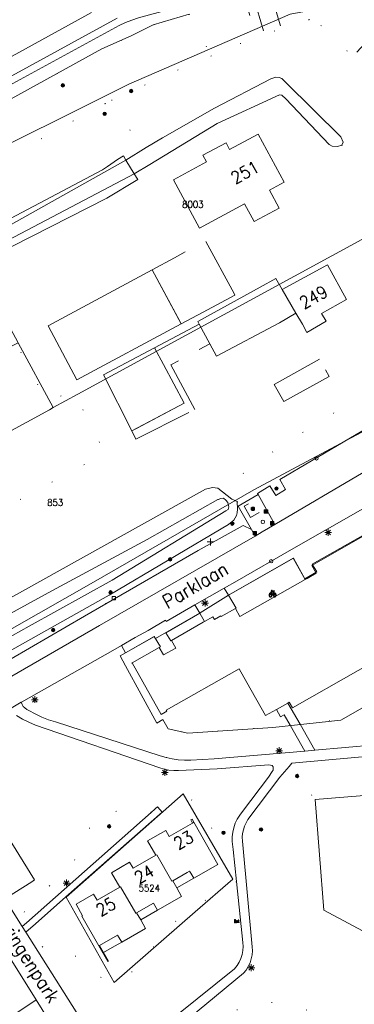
# Model space of a CAD drawing. Header units: metres. Extents: x 3 to 114181, y 112716 to 476231.
# Tile 85 of 90: x 112688 to 112737, y 475804 to 475948. Entities that reach past the tile are written whole.
import ezdxf
from ezdxf.enums import TextEntityAlignment as Align

# ---------------------------------------------------------------- set-up
doc = ezdxf.new("R2010")
doc.units = ezdxf.units.M
doc.header["$MEASUREMENT"] = 0
for name, pattern in [('DGN Style 1', [5.201608, 0.008655, -5.192953]), ('DGN Style 3', [12.11689, 8.654921, -3.461969]), ('DGN Style 5', [6.058445, 2.596476, -3.461969])]:
    doc.linetypes.add(name, pattern=pattern)
for name, color, linetype, lineweight in [('Cultuurscheiding BGT', 3, 'DGN Style 1', 0), ('Functie scheiding WGD BGT', 7, 'DGN Style 5', 0), ('Functie scheiding WTD BGT', 5, 'DGN Style 5', 0), ('Insteeksloot BGT', 4, 'Continuous', 0), ('Kadasterperceelnummers', 14, 'Continuous', 0), ('Kadasterpercelen', 14, 'Continuous', 13), ('Kant algemeen verharding BGT', 7, 'Continuous', 0), ('Kant water BGT', 4, 'Continuous', 0), ('Kruinlijn BGT', 3, 'Continuous', 0), ('Kruinlijn symbool BGT', 3, 'Continuous', 0), ('Kunstwerkdeel - Stuw H1 BGT', 6, 'Continuous', 13), ('Luifel H1 BGT', 1, 'DGN Style 3', 13), ('Muur BGT', 1, 'Continuous', 13), ('Pand BGT', 7, 'Continuous', 13), ('Symbool Afval Apart Plaats BGT', 5, 'Continuous', 0), ('Symbool Bank BGT', 2, 'Continuous', 0), ('Symbool Boom BGT', 3, 'Continuous', 0), ('Symbool Fietsenrek BGT', 6, 'Continuous', 0), ('Symbool Inspectieput BGT', 5, 'Continuous', 0), ('Symbool Kolk BGT', 5, 'Continuous', 0), ('Symbool Lichtmast BGT', 7, 'Continuous', 0), ('Symbool Paal - Steen BGT', 7, 'Continuous', 0), ('Symbool Verkeersbordpaal BGT', 7, 'Continuous', 0), ('Symbool Waterleidingput BGT', 5, 'Continuous', 0), ('Tekst Nummeraanduidingsreeks BGT', 7, 'Continuous', 0), ('Tekst ORL Straatnaam BGT', 3, 'Continuous', 0), ('Tussenmuur BGT', 7, 'Continuous', 13), ('Walbescherming BGT', 5, 'Continuous', 13)]:
    doc.layers.add(name, color=color, linetype=linetype, lineweight=lineweight)
doc.styles.add('Style-STANDARD', font='STANDARD.shx')

# ---------------------------------------------------------------- blocks, each defined once
blk = doc.blocks.new('CELS04')
at = {"layer": 'Kruinlijn symbool BGT'}
for p, q in [((-0.176, 0.516), (-0.13, -0.011)), ((0.084, 0.538), (0.13, 0.011)), ((-0.283, 0.241), (-0.26, -0.023)), ((-0.023, 0.264), (0, 0)), ((0.237, 0.286), (0.26, 0.023))]:
    blk.add_line(p, q, dxfattribs=at)
blk = doc.blocks.new('CELS04_34')
at = {"layer": 'Kruinlijn symbool BGT'}
for p, q in [((-0.368, 0.067), (-0.139, 0.215)), ((-0.527, -0.189), (-0.07, 0.107)), ((-0.229, -0.148), (0, 0)), ((-0.388, -0.404), (0.07, -0.107)), ((-0.089, -0.363), (0.139, -0.215))]:
    blk.add_line(p, q, dxfattribs=at)
blk = doc.blocks.new('CELS04_47')
at = {"layer": 'Kruinlijn symbool BGT'}
for p, q in [((-0.421, -0.113), (-0.249, 0.158)), ((-0.468, -0.462), (-0.125, 0.079)), ((-0.219, -0.62), (0.125, -0.079)), ((-0.172, -0.271), (0, 0)), ((0.077, -0.429), (0.249, -0.158))]:
    blk.add_line(p, q, dxfattribs=at)
blk = doc.blocks.new('CELQ75')
at = {"layer": 'Symbool Afval Apart Plaats BGT'}
for p, q in [((-0.01, 0.003), (-0.02, 0.001)), ((-0.02, 0.001), (-0.017, -0.001)), ((-0.012, 0.007), (-0.007, 0.016)), ((-0.012, 0.007), (-0.005, 0.003)), ((-0.006, -0.006), (-0.01, 0.003)), ((-0.007, 0.016), (0.007, 0.016)), ((0, 0.012), (-0.005, 0.003)), ((0.002, 0.008), (0, 0.012)), ((0.002, 0.008), (0, 0.006)), ((0, 0.006), (0.009, 0.006)), ((0.007, 0.016), (0.009, 0.013)), ((0.014, 0.006), (0.007, 0.001)), ((0.012, -0.008), (0.007, 0.001)), ((0.009, 0.006), (0.013, 0.015)), ((0.013, 0.015), (0.009, 0.013)), ((0.014, 0.006), (0.019, -0.003)), ((-0.019, -0.005), (-0.017, -0.001)), ((-0.01, -0.016), (-0.019, -0.005)), ((-0.009, -0.004), (-0.011, -0.008)), ((-0.011, -0.008), (-0.001, -0.008)), ((-0.001, -0.016), (-0.01, -0.016)), ((-0.009, -0.004), (-0.006, -0.006)), ((-0.001, -0.008), (-0.001, -0.016)), ((0.002, -0.012), (0.007, -0.004)), ((0.007, -0.02), (0.002, -0.012)), ((0.007, -0.004), (0.007, -0.008)), ((0.007, -0.008), (0.012, -0.008)), ((0.012, -0.016), (0.007, -0.016)), ((0.007, -0.016), (0.007, -0.02)), ((0.019, -0.003), (0.012, -0.016))]:
    blk.add_line(p, q, dxfattribs=at)
at = {"layer": 'Symbool Afval Apart Plaats BGT', "flags": 128}
blk.add_lwpolyline([(-0.013, 0.025), (0.012, 0.025), (0.025, 0.012), (0.025, -0.013), (0.012, -0.025), (-0.013, -0.025), (-0.025, -0.013), (-0.025, 0.012)], close=True, dxfattribs=at)
blk = doc.blocks.new('CELQ21')
at = {"layer": 'Symbool Lichtmast BGT'}
for p, q in [((-0.05, 0), (0.05, 0)), ((0.035, -0.034), (-0.035, 0.034)), ((0.035, 0.034), (-0.035, -0.034)), ((0, 0.053), (0, -0.047))]:
    blk.add_line(p, q, dxfattribs=at)
blk = doc.blocks.new('CELQ30')
at = {"layer": 'Symbool Verkeersbordpaal BGT'}
for p, q in [((-0.05, 0), (0.05, 0)), ((0, 0.05), (0, -0.05))]:
    blk.add_line(p, q, dxfattribs=at)
blk = doc.blocks.new('CELQ20')
at = {"layer": 'Symbool Paal - Steen BGT', "flags": 128}
for points in [[(-0.025, -0.025), (-0.025, 0.025), (0.025, 0.025), (0.025, -0.025)], [(-0.018, -0.018), (-0.018, 0.018), (0.018, 0.018), (0.018, -0.018)], [(-0.011, -0.011), (-0.011, 0.011), (0.011, 0.011), (0.011, -0.011)], [(-0.004, -0.004), (-0.004, 0.004), (0.004, 0.004), (0.004, -0.004)]]:
    blk.add_lwpolyline(points, close=True, dxfattribs=at)
blk = doc.blocks.new('CELQ72')
at = {"layer": 'Symbool Inspectieput BGT', "flags": 128}
blk.add_lwpolyline([(0.025, 0.025), (-0.025, 0.025), (-0.025, -0.025), (0.025, -0.025)], close=True, dxfattribs=at)
blk = doc.blocks.new('CELQ24_1')
at = {"layer": 'Symbool Kolk BGT'}
blk.add_circle((0, 0), 0.025, dxfattribs=at)
blk = doc.blocks.new('CELQ24_2')
at = {"layer": 'Symbool Waterleidingput BGT'}
blk.add_circle((0, 0), 0.025, dxfattribs=at)
blk = doc.blocks.new('BGT_BK')
at = {"layer": 'Symbool Bank BGT', "style": 'Style-STANDARD', "width": 0.399371}
blk.add_text('Bank', height=0.05, dxfattribs=at).set_placement((0.011, 0), align=Align.MIDDLE_CENTER)
blk = doc.blocks.new('CELA07')
at = {"layer": 'Symbool Boom BGT'}
for radius in [0.025, 0.018, 0.011, 0.00407]:
    blk.add_circle((0, 0), radius, dxfattribs=at)
blk = doc.blocks.new('CELQ51')
at = {"layer": 'Symbool Fietsenrek BGT', "flags": 128}
for points in [[(0.007, 0.056), (0.007, 0.056), (0.007, 0.055), (0.007, 0.054), (0.007, 0.054), (0.007, 0.053), (0.008, 0.053), (0.008, 0.052), (0.008, 0.052), (0.009, 0.051), (0.009, 0.051), (0.009, 0.051), (0.015, 0.051), (0.013, 0.045), (-0.02, 0.045), (-0.018, 0.053), (-0.018, 0.054), (-0.018, 0.055), (-0.018, 0.055), (-0.017, 0.056), (-0.017, 0.056), (-0.017, 0.057), (-0.016, 0.057), (-0.016, 0.057), (-0.016, 0.058), (-0.015, 0.058), (-0.015, 0.058), (-0.015, 0.058), (-0.009, 0.058), (-0.009, 0.064), (-0.015, 0.064), (-0.015, 0.064), (-0.016, 0.064), (-0.017, 0.064), (-0.017, 0.064), (-0.018, 0.064), (-0.018, 0.063), (-0.019, 0.063), (-0.019, 0.063), (-0.019, 0.062), (-0.02, 0.062), (-0.02, 0.062), (-0.02, 0.061), (-0.021, 0.061), (-0.021, 0.06), (-0.021, 0.06), (-0.021, 0.059), (-0.021, 0.059), (-0.021, 0.058), (-0.022, 0.058), (-0.022, 0.057), (-0.022, 0.056), (-0.022, 0.056), (-0.029, 0.025), (-0.029, 0.025), (-0.03, 0.025), (-0.03, 0.025), (-0.031, 0.025), (-0.031, 0.026), (-0.032, 0.026), (-0.032, 0.026), (-0.033, 0.026), (-0.033, 0.026), (-0.033, 0.026), (-0.033, 0.026), (-0.034, 0.026), (-0.035, 0.026), (-0.036, 0.025), (-0.037, 0.025), (-0.038, 0.025), (-0.039, 0.024), (-0.04, 0.024), (-0.041, 0.023), (-0.042, 0.023), (-0.043, 0.022), (-0.043, 0.021), (-0.044, 0.02), (-0.045, 0.02), (-0.046, 0.019), (-0.046, 0.018), (-0.047, 0.017), (-0.048, 0.016), (-0.048, 0.015), (-0.049, 0.013), (-0.049, 0.012), (-0.05, 0.011), (-0.05, 0.01), (-0.051, 0.008), (-0.051, 0.007), (-0.052, 0.006), (-0.052, 0.004), (-0.052, 0.003), (-0.052, 0.001), (-0.052, 0), (-0.052, -0.002), (-0.053, -0.003), (-0.053, -0.005), (-0.053, -0.005)], [(-0.037, 0.019), (-0.037, 0.018), (-0.038, 0.018), (-0.039, 0.018), (-0.039, 0.017), (-0.04, 0.017), (-0.041, 0.016), (-0.041, 0.016), (-0.042, 0.015), (-0.042, 0.014), (-0.043, 0.014), (-0.044, 0.013), (-0.044, 0.012), (-0.045, 0.011), (-0.045, 0.01), (-0.046, 0.01), (-0.046, 0.008), (-0.046, 0.008), (-0.047, 0.007), (-0.047, 0.005), (-0.047, 0.004), (-0.048, 0.003), (-0.048, 0.002), (-0.048, 0.001), (-0.048, 0), (-0.048, -0.001), (-0.049, -0.002), (-0.049, -0.004), (-0.049, -0.005), (-0.049, -0.005), (-0.049, -0.006), (-0.049, -0.007), (-0.048, -0.009), (-0.048, -0.01), (-0.048, -0.011), (-0.048, -0.012), (-0.048, -0.013), (-0.047, -0.014), (-0.047, -0.016), (-0.047, -0.017), (-0.046, -0.018), (-0.046, -0.018), (-0.046, -0.02), (-0.045, -0.02), (-0.045, -0.021), (-0.044, -0.022), (-0.044, -0.023), (-0.043, -0.024), (-0.042, -0.024), (-0.042, -0.025), (-0.041, -0.026), (-0.041, -0.026), (-0.04, -0.027), (-0.039, -0.027), (-0.039, -0.028), (-0.038, -0.028), (-0.037, -0.029), (-0.037, -0.029), (-0.036, -0.029), (-0.035, -0.029), (-0.034, -0.029), (-0.033, -0.029), (-0.033, -0.029)], [(-0.033, -0.029), (-0.033, -0.029), (-0.032, -0.029), (-0.031, -0.029), (-0.03, -0.029), (-0.03, -0.028), (-0.029, -0.028), (-0.028, -0.028), (-0.028, -0.027), (-0.027, -0.027), (-0.026, -0.026), (-0.026, -0.026), (-0.025, -0.025), (-0.024, -0.024), (-0.024, -0.024), (-0.023, -0.023), (-0.023, -0.022), (-0.022, -0.021), (-0.022, -0.02), (-0.021, -0.02), (-0.021, -0.018), (-0.02, -0.018), (-0.02, -0.017), (-0.02, -0.015), (-0.019, -0.014), (-0.019, -0.013), (-0.019, -0.012), (-0.019, -0.011), (-0.019, -0.01), (-0.018, -0.009), (-0.018, -0.007), (-0.018, -0.006), (-0.018, -0.005), (-0.018, -0.005), (-0.018, -0.004), (-0.018, -0.003), (-0.018, -0.002), (-0.019, -0.001), (-0.019, -0.001), (-0.019, 0), (-0.019, 0.001), (-0.019, 0.002), (-0.019, 0.003), (-0.019, 0.004), (-0.019, 0.004), (-0.02, 0.005), (-0.02, 0.006), (-0.02, 0.007), (-0.02, 0.007), (-0.021, 0.008), (-0.021, 0.009), (-0.021, 0.01), (-0.022, 0.01), (-0.022, 0.011), (-0.022, 0.012), (-0.023, 0.012), (-0.023, 0.013), (-0.023, 0.013), (-0.024, 0.014), (-0.024, 0.014), (-0.024, 0.015), (-0.025, 0.015), (-0.025, 0.016), (-0.026, 0.016), (-0.026, 0.016), (-0.027, 0.017), (-0.027, 0.017), (-0.032, -0.007), (-0.032, -0.007), (-0.032, -0.008), (-0.033, -0.009), (-0.033, -0.009), (-0.033, -0.009), (-0.034, -0.009), (-0.034, -0.009), (-0.035, -0.009), (-0.035, -0.009), (-0.035, -0.008), (-0.035, -0.008), (-0.036, -0.007), (-0.036, -0.006), (-0.036, -0.006), (-0.036, -0.005), (-0.036, -0.004), (-0.036, -0.004), (-0.03, 0.019), (-0.031, 0.019), (-0.031, 0.019), (-0.032, 0.019), (-0.032, 0.019), (-0.032, 0.019), (-0.033, 0.019), (-0.033, 0.019), (-0.033, 0.019), (-0.034, 0.019), (-0.035, 0.019), (-0.036, 0.019), (-0.037, 0.019)], [(-0.033, -0.036), (-0.032, -0.036), (-0.031, -0.036), (-0.03, -0.035), (-0.03, -0.035), (-0.029, -0.035), (-0.028, -0.034), (-0.027, -0.034), (-0.026, -0.033), (-0.025, -0.033), (-0.024, -0.032), (-0.024, -0.031), (-0.023, -0.031), (-0.022, -0.03), (-0.021, -0.029), (-0.02, -0.028), (-0.02, -0.027), (-0.019, -0.026), (-0.019, -0.025), (-0.018, -0.023), (-0.018, -0.022), (-0.017, -0.021), (-0.017, -0.02), (-0.016, -0.018), (-0.016, -0.017), (-0.015, -0.016), (-0.015, -0.014), (-0.015, -0.013), (-0.015, -0.011), (-0.014, -0.01), (-0.014, -0.008), (-0.014, -0.007), (-0.014, -0.005), (-0.014, -0.005), (-0.014, -0.004), (-0.014, -0.003), (-0.014, -0.002), (-0.014, 0), (-0.014, 0.001), (-0.015, 0.002), (-0.015, 0.003), (-0.015, 0.004), (-0.015, 0.005), (-0.015, 0.006), (-0.016, 0.007), (-0.016, 0.008), (-0.016, 0.009), (-0.017, 0.01), (-0.017, 0.011), (-0.017, 0.012), (-0.018, 0.013), (-0.018, 0.014), (-0.018, 0.014), (-0.019, 0.015), (-0.019, 0.016), (-0.02, 0.017), (-0.02, 0.018), (-0.021, 0.018), (-0.021, 0.019), (-0.022, 0.019), (-0.022, 0.02), (-0.023, 0.021), (-0.024, 0.021), (-0.024, 0.022), (-0.025, 0.022), (-0.025, 0.023), (-0.025, 0.023), (-0.023, 0.032), (0, -0.008), (0.009, -0.008), (0.009, -0.01), (0.009, -0.011), (0.009, -0.013), (0.01, -0.014), (0.01, -0.015), (0.01, -0.017), (0.011, -0.018), (0.011, -0.019), (0.011, -0.02), (0.012, -0.022), (0.012, -0.023), (0.013, -0.024), (0.013, -0.025), (0.014, -0.026), (0.015, -0.027), (0.015, -0.028), (0.016, -0.029), (0.016, -0.03), (0.017, -0.03), (0.018, -0.031), (0.019, -0.032), (0.019, -0.032), (0.02, -0.033), (0.021, -0.034), (0.022, -0.034), (0.023, -0.035), (0.024, -0.035), (0.024, -0.035)], [(0, 0), (0.011, 0.039), (-0.021, 0.039), (0, 0)], [(0.004, -0.002), (0.014, 0.033), (0.018, 0.021), (0.017, 0.021), (0.017, 0.02), (0.016, 0.02), (0.016, 0.019), (0.016, 0.019), (0.015, 0.018), (0.015, 0.017), (0.014, 0.017), (0.014, 0.016), (0.014, 0.015), (0.013, 0.015), (0.013, 0.014), (0.013, 0.014), (0.012, 0.013), (0.012, 0.012), (0.012, 0.011), (0.012, 0.011), (0.011, 0.01), (0.011, 0.009), (0.011, 0.008), (0.011, 0.008), (0.01, 0.007), (0.01, 0.006), (0.01, 0.005), (0.01, 0.004), (0.01, 0.003), (0.009, 0.003), (0.009, 0.002), (0.009, 0.001), (0.009, 0), (0.009, -0.001), (0.009, -0.002), (0.009, -0.002), (0.004, -0.002)], [(0.024, -0.035), (0.025, -0.035), (0.026, -0.036), (0.027, -0.036), (0.028, -0.036), (0.028, -0.036), (0.029, -0.036), (0.03, -0.036), (0.031, -0.035), (0.032, -0.035), (0.033, -0.035), (0.034, -0.034), (0.035, -0.034), (0.036, -0.033), (0.037, -0.033), (0.037, -0.032), (0.038, -0.031), (0.039, -0.031), (0.039, -0.03), (0.04, -0.029), (0.041, -0.028), (0.042, -0.027), (0.042, -0.026), (0.043, -0.024), (0.043, -0.023), (0.044, -0.022), (0.045, -0.021), (0.045, -0.02), (0.045, -0.018), (0.046, -0.017), (0.046, -0.016), (0.046, -0.014), (0.047, -0.013), (0.047, -0.011), (0.047, -0.01), (0.047, -0.008), (0.047, -0.007), (0.047, -0.005), (0.047, -0.005), (0.047, -0.003), (0.047, -0.002), (0.047, 0), (0.047, 0.001), (0.047, 0.003), (0.046, 0.004), (0.046, 0.006), (0.046, 0.007), (0.045, 0.008), (0.045, 0.01), (0.044, 0.011), (0.044, 0.012), (0.043, 0.013), (0.043, 0.015), (0.042, 0.016), (0.042, 0.017), (0.041, 0.018), (0.04, 0.019), (0.039, 0.02), (0.039, 0.02), (0.038, 0.021), (0.037, 0.022), (0.036, 0.023), (0.036, 0.023), (0.035, 0.024), (0.034, 0.024), (0.033, 0.025), (0.032, 0.025), (0.031, 0.025), (0.03, 0.026), (0.029, 0.026), (0.028, 0.026), (0.028, 0.026), (0.028, 0.026), (0.027, 0.026), (0.027, 0.026), (0.026, 0.026), (0.026, 0.025), (0.025, 0.025), (0.025, 0.025), (0.024, 0.025), (0.024, 0.025), (0.024, 0.025), (0.023, 0.025), (0.023, 0.024), (0.022, 0.024), (0.022, 0.024), (0.021, 0.024), (0.021, 0.024), (0.016, 0.04), (0.019, 0.051), (0.024, 0.051), (0.024, 0.058), (0.009, 0.058), (0.009, 0.058), (0.008, 0.058), (0.008, 0.057), (0.008, 0.057), (0.007, 0.056)], [(0.028, -0.029), (0.027, -0.029), (0.027, -0.029), (0.026, -0.029), (0.025, -0.029), (0.025, -0.029), (0.024, -0.028), (0.023, -0.028), (0.023, -0.028), (0.022, -0.027), (0.021, -0.027), (0.021, -0.026), (0.02, -0.026), (0.02, -0.025), (0.019, -0.025), (0.018, -0.024), (0.018, -0.023), (0.017, -0.023), (0.017, -0.022), (0.017, -0.021), (0.016, -0.02), (0.016, -0.019), (0.015, -0.018), (0.015, -0.018), (0.015, -0.017), (0.014, -0.016), (0.014, -0.015), (0.014, -0.014), (0.014, -0.013), (0.013, -0.011), (0.013, -0.01), (0.013, -0.01), (0.013, -0.008), (0.013, -0.008), (0.026, -0.008), (0.026, -0.008), (0.027, -0.008), (0.028, -0.008), (0.028, -0.008), (0.029, -0.008), (0.029, -0.008), (0.029, -0.007), (0.03, -0.007), (0.03, -0.007), (0.03, -0.006), (0.03, -0.006), (0.03, -0.005), (0.03, -0.004), (0.03, -0.004), (0.03, -0.003), (0.029, -0.002), (0.029, -0.001), (0.029, 0), (0.029, 0), (0.023, 0.018), (0.024, 0.018), (0.024, 0.018), (0.024, 0.018), (0.025, 0.019), (0.025, 0.019), (0.026, 0.019), (0.026, 0.019), (0.027, 0.019), (0.027, 0.019), (0.028, 0.019), (0.028, 0.019), (0.028, 0.019), (0.029, 0.019), (0.03, 0.019), (0.03, 0.019), (0.031, 0.019), (0.032, 0.018), (0.033, 0.018), (0.033, 0.018), (0.034, 0.017), (0.035, 0.017), (0.035, 0.016), (0.036, 0.016), (0.037, 0.015), (0.037, 0.014), (0.038, 0.014), (0.038, 0.013), (0.039, 0.012), (0.039, 0.011), (0.04, 0.01), (0.04, 0.01), (0.041, 0.008), (0.041, 0.007), (0.041, 0.007), (0.042, 0.005), (0.042, 0.004), (0.042, 0.003), (0.042, 0.002), (0.043, 0.001), (0.043, 0), (0.043, -0.001), (0.043, -0.002), (0.043, -0.004)], [(0.013, -0.002), (0.013, -0.001), (0.013, 0), (0.013, 0), (0.013, 0.001), (0.014, 0.002), (0.014, 0.002), (0.014, 0.003), (0.014, 0.004), (0.014, 0.004), (0.014, 0.005), (0.015, 0.006), (0.015, 0.006), (0.015, 0.007), (0.015, 0.008), (0.015, 0.008), (0.016, 0.009), (0.016, 0.009), (0.016, 0.01), (0.016, 0.01), (0.017, 0.011), (0.017, 0.011), (0.017, 0.012), (0.018, 0.012), (0.018, 0.013), (0.018, 0.013), (0.019, 0.014), (0.019, 0.014), (0.019, 0.015), (0.02, 0.015), (0.02, 0.015), (0.025, -0.002), (0.013, -0.002)], [(-0.053, -0.005), (-0.053, -0.007), (-0.053, -0.008), (-0.052, -0.01), (-0.052, -0.011), (-0.052, -0.013), (-0.052, -0.014), (-0.051, -0.016), (-0.051, -0.017), (-0.051, -0.018), (-0.05, -0.02), (-0.05, -0.021), (-0.049, -0.022), (-0.049, -0.023), (-0.048, -0.025), (-0.048, -0.026), (-0.047, -0.027), (-0.046, -0.028), (-0.046, -0.029), (-0.045, -0.03), (-0.044, -0.031), (-0.043, -0.031), (-0.042, -0.032), (-0.042, -0.033), (-0.041, -0.033), (-0.04, -0.034), (-0.039, -0.034), (-0.038, -0.035), (-0.037, -0.035), (-0.036, -0.035), (-0.035, -0.036), (-0.034, -0.036), (-0.033, -0.036), (-0.033, -0.036)], [(0.043, -0.004), (0.043, -0.005), (0.043, -0.005), (0.043, -0.006), (0.043, -0.007), (0.043, -0.009), (0.043, -0.01), (0.043, -0.011), (0.043, -0.012), (0.042, -0.013), (0.042, -0.014), (0.042, -0.016), (0.041, -0.017), (0.041, -0.018), (0.041, -0.018), (0.04, -0.02), (0.04, -0.02), (0.039, -0.021), (0.039, -0.022), (0.038, -0.023), (0.038, -0.024), (0.037, -0.024), (0.037, -0.025), (0.036, -0.026), (0.035, -0.026), (0.035, -0.027), (0.034, -0.027), (0.033, -0.028), (0.033, -0.028), (0.032, -0.028), (0.031, -0.029), (0.03, -0.029), (0.03, -0.029), (0.029, -0.029), (0.028, -0.029), (0.028, -0.029)]]:
    blk.add_lwpolyline(points, dxfattribs=at)

msp = doc.modelspace()

# ---------------------------------------------------------------- linework, layer by layer
at = {"layer": 'Cultuurscheiding BGT', "flags": 128}
for points in [[(112730.23, 475948.37), (112730.28, 475954.42)], [(112712.68, 475949.18), (112707.45, 475947.6), (112704.23, 475945.99), (112699.93, 475944.09), (112663.49, 475924.05), (112641.67, 475911.68), (112620.64, 475900.25), (112601.24, 475889.28), (112588.61, 475882.39), (112573.6, 475873.67), (112553.56, 475862.26), (112536.71, 475852.58), (112523.51, 475845.41), (112506.39, 475836.32), (112500, 475833.01)], [(112712.68, 475949.18), (112715.94, 475943.08)], [(112730.23, 475948.37), (112729.54, 475948.25), (112728.67, 475947.99), (112720.51, 475945.02), (112715.94, 475943.08)], [(112745.99, 475931.62), (112745.04, 475932.71), (112743.26, 475935.22), (112736.8, 475942.44), (112734.77, 475945.11), (112733.23, 475946.56), (112731.05, 475948.2), (112730.23, 475948.37)], [(112715.94, 475943.08), (112709.88, 475940.52), (112700.39, 475936.14)], [(112700.39, 475936.14), (112672.69, 475920.78), (112649.83, 475908.95), (112624.11, 475894.6), (112604.73, 475884.1), (112585.06, 475872.76), (112567.44, 475864.04), (112540.79, 475849.72), (112536.94, 475847.86), (112500.28, 475827.63)], [(112700.39, 475936.14), (112706.41, 475929.66)], [(112735.01, 475930), (112737.75, 475927.22)], [(112628.48, 475845.92), (112627.9, 475845.62), (112617.48, 475864.82), (112660.19, 475887.66), (112667.13, 475875.73), (112686.5, 475877.42), (112700.37, 475884.95), (112695.65, 475894.29), (112691.99, 475892.31), (112681.37, 475912.5)], [(112751.65, 475902.35), (112736.08, 475892.23), (112726.88, 475886.54), (112724.02, 475884.54), (112722.01, 475883.02), (112720.11, 475881.69), (112719.59, 475881.23), (112718.73, 475880.26), (112718.43, 475879.56), (112718.53, 475878.85), (112718.94, 475878.24)], [(112784.06, 475889.64), (112787, 475884.5), (112781.33, 475881.16), (112780.91, 475881.37), (112777.68, 475879.42), (112775.44, 475878.07), (112774.16, 475876.01), (112773.34, 475873.99), (112772.69, 475872.23), (112772.9, 475871.16), (112772.48, 475869.53), (112769.5, 475867.57), (112766.79, 475866.01), (112765.1, 475867.07), (112761.94, 475865.72), (112760.04, 475864.6), (112757.82, 475863.3), (112754.4, 475861.4), (112748.19, 475857.84), (112750.05, 475854.55), (112744.4, 475851.43), (112740.94, 475849.37), (112736.75, 475847.04), (112734.78, 475846.01), (112728.9, 475845.35)], [(112719.71, 475877.92), (112719.79, 475877.89), (112720.67, 475877.9), (112721.34, 475878.13), (112722.4, 475878.91), (112722.56, 475879.01), (112722.69, 475879.09)], [(112700.49, 475862.96), (112700.1, 475863.71)], [(112704.34, 475854.32), (112704.23, 475854.26), (112703.4, 475855.79)], [(112727.47, 475845.2), (112721.2, 475844.63), (112718.03, 475844.45), (112714.09, 475844.13), (112712.5, 475844.04), (112709.58, 475844.67), (112708.49, 475846.71), (112708.61, 475846.77)], [(112709.31, 475840.48), (112710.2, 475840.29), (112711.1, 475840.15)], [(112727.31, 475839.18), (112731.13, 475834.34)], [(112708.75, 475832.49), (112712.21, 475834.46), (112712.87, 475834.84), (112713.72, 475832.07), (112715.8, 475830.5), (112717.28, 475828.03), (112717.69, 475827.43), (112718, 475826.98), (112719.11, 475827.02)], [(112707.14, 475832.44), (112706.1, 475833.08), (112704.38, 475833.1), (112698.57, 475831.87), (112697.92, 475829.37), (112697.29, 475826.92), (112688.27, 475817.58), (112688.89, 475816.31)], [(112719.07, 475829.56), (112719.22, 475830.22), (112719.44, 475830.86)], [(112719.61, 475822.34), (112717.21, 475821.07), (112717.1, 475821.01), (112710.2, 475816.18), (112707.32, 475813.48), (112707.52, 475812.74), (112704.65, 475811.02), (112704.47, 475809.99), (112704.24, 475808.69), (112702.74, 475807.73), (112701.99, 475807.83), (112701.53, 475807.9), (112701.33, 475807.93), (112700.32, 475808.07), (112698.36, 475809.03), (112697.19, 475811.34), (112692.32, 475811.71), (112690.73, 475813.3), (112690.59, 475814.04), (112690.2, 475816.15)], [(112734.34, 475790.56), (112736.15, 475792.55), (112736.35, 475794.5), (112731.54, 475802.38), (112729.75, 475803.63), (112729.08, 475803.99), (112728.38, 475804.28), (112727.65, 475804.5), (112726.91, 475804.65), (112726.16, 475804.72), (112725.4, 475804.72), (112724.64, 475804.64), (112723.9, 475804.49), (112722.07, 475803.59), (112719.63, 475803.57), (112718.14, 475803.17), (112714.48, 475799.31), (112713.5, 475797.84), (112712.03, 475795.15), (112709.91, 475792.57), (112706.79, 475789.75), (112705.84, 475788.89), (112706.1, 475788.57), (112706.79, 475787.74)]]:
    msp.add_lwpolyline(points, dxfattribs=at)
at = {"layer": 'Functie scheiding WGD BGT', "flags": 128}
for points in [[(112721.66, 475875.59), (112720.74, 475877.22), (112722.37, 475878.14), (112723.29, 475876.51), (112721.66, 475875.59)], [(112718.44, 475864.24), (112717.8, 475865.25)], [(112714.24, 475861.58), (112713.53, 475862.81)], [(112711.1, 475840.15), (112710.2, 475840.29), (112709.31, 475840.48)], [(112731.05, 475841.56), (112729.6, 475841.43)], [(112719.44, 475830.86), (112719.22, 475830.22), (112719.07, 475829.56)]]:
    msp.add_lwpolyline(points, dxfattribs=at)
at = {"layer": 'Functie scheiding WTD BGT', "flags": 128}
msp.add_lwpolyline([(112703.43, 475927.81), (112704.63, 475925.84)], dxfattribs=at)
at = {"layer": 'Insteeksloot BGT', "flags": 128}
for points in [[(112559.03, 475851.56), (112560.81, 475852.5), (112570.55, 475857.44), (112599.5, 475872.04), (112623.68, 475884.64), (112641.66, 475894.55), (112663.77, 475906.52), (112686.55, 475919.31), (112700, 475926.41), (112700.73, 475926.88), (112702.19, 475927.92), (112703.07, 475928.45), (112703.43, 475927.81)], [(112681.37, 475912.5), (112700.64, 475922.25), (112705.2, 475924.99), (112704.63, 475925.84)], [(112718.94, 475878.24), (112716.86, 475879.86), (112716.11, 475879.94), (112715.09, 475879.71), (112681.87, 475861.27), (112676.41, 475858.12)], [(112700.1, 475863.71), (112700.98, 475864.21), (112718.45, 475874.56), (112719.21, 475875.2), (112719.6, 475875.85), (112719.72, 475876.28), (112719.77, 475876.78), (112719.71, 475877.92)], [(112718.94, 475878.24), (112719.71, 475877.92)], [(112700.1, 475863.71), (112681.27, 475853.17)]]:
    msp.add_lwpolyline(points, dxfattribs=at)
at = {"layer": 'Kadasterpercelen', "linetype": 'Continuous', "flags": 128}
for points in [[(112672.52, 475955.69), (112689.05, 475965.57), (112691.12, 475967.5), (112703.68, 475979.17), (112717.93, 475992.41), (112725.58, 475985.92), (112739.39, 475974.21), (112764.33, 475953.05), (112757.41, 475949.51), (112746.22, 475943.77), (112745.74, 475943.53), (112745.67, 475943.61), (112744.32, 475945.24), (112737.69, 475951.06), (112727.45, 475949.16), (112703.86, 475938.96), (112678.54, 475926.3)], [(112750.04, 475854.57), (112734.86, 475845.96), (112724.92, 475844.88), (112712.5, 475844.03), (112709.6, 475844.66), (112708.86, 475846.02), (112707.96, 475845.52), (112703.39, 475853.91), (112702.61, 475855.34), (112707.62, 475858.18), (112707.77, 475857.9), (112714.29, 475861.64), (112718.44, 475864.2), (112727.94, 475869.63), (112729.59, 475866.61), (112731.34, 475867.62), (112730.69, 475868.74), (112750.91, 475880.22)], [(112750.04, 475854.57), (112734.86, 475845.96), (112724.92, 475844.88), (112712.5, 475844.03), (112709.6, 475844.66), (112708.86, 475846.02), (112707.96, 475845.52), (112703.39, 475853.91), (112702.61, 475855.34), (112707.62, 475858.18), (112707.77, 475857.9), (112714.29, 475861.64), (112718.44, 475864.2), (112727.94, 475869.63), (112729.59, 475866.61), (112731.34, 475867.62), (112730.69, 475868.74), (112750.91, 475880.22)]]:
    msp.add_lwpolyline(points, dxfattribs=at)
for points in [[(112758.13, 475928.86), (112757.59, 475928.54), (112743.87, 475920.54), (112743.19, 475920.15), (112743.95, 475919.49), (112696.41, 475893.61), (112692.82, 475891.65), (112687.7, 475901.12), (112682.48, 475910.77), (112686.01, 475912.64), (112684.37, 475915.65), (112678.54, 475926.3), (112703.86, 475938.96), (112727.45, 475949.16), (112737.69, 475951.06), (112744.32, 475945.24), (112745.67, 475943.61), (112745.74, 475943.53), (112746.22, 475943.77)], [(112645.89, 475836.04), (112698.72, 475866.14), (112722.15, 475879.62), (112734.83, 475886.41), (112746.54, 475892.66), (112748.07, 475893.76), (112763.55, 475902.5), (112743.95, 475919.49), (112696.41, 475893.61), (112692.82, 475891.65), (112692.26, 475891.34), (112633.1, 475859.13)], [(112692.26, 475891.34), (112692.82, 475891.65), (112687.7, 475901.12), (112687.12, 475900.81), (112572.21, 475839.42), (112582.05, 475831.32), (112633.1, 475859.13)], [(112694.7, 475820.06), (112711.79, 475835.18), (112719.09, 475822.7), (112713.55, 475817.9), (112701.71, 475807.59)]]:
    msp.add_lwpolyline(points, close=True, dxfattribs=at)
at = {"layer": 'Kant algemeen verharding BGT', "flags": 128}
for points in [[(112682.62, 475937.91), (112683.11, 475936.98), (112702.44, 475947.54), (112703.37, 475947.94), (112704.32, 475948.3), (112705.28, 475948.62), (112721.62, 475953.12), (112723.53, 475953.71), (112724.64, 475954.12), (112725.85, 475954.55), (112727.03, 475955.06), (112728.18, 475955.63), (112731, 475957.39)], [(112698.41, 475949.42), (112681.43, 475940.13)], [(112682.62, 475937.91), (112702.16, 475948.61)], [(112702.81, 475856.84), (112704.81, 475858.01), (112706.68, 475859.07), (112709.25, 475860.54), (112709.34, 475860.38), (112713.53, 475862.81), (112717.8, 475865.25), (112719.7, 475866.33), (112727.67, 475870.89), (112738.09, 475876.84), (112740.56, 475878.25), (112741.4, 475878.8), (112771.54, 475900.06)], [(112722.69, 475879.09), (112724.5, 475880.22), (112725.34, 475878.8), (112726.79, 475879.69), (112725.96, 475881.14), (112739.86, 475889.32)], [(112722.69, 475879.09), (112722.79, 475878.92), (112725.21, 475874.56), (112738.11, 475882.17), (112742.28, 475885)], [(112722.79, 475878.92), (112719.86, 475877.24), (112721.8, 475873.8)], [(112683.23, 475850.4), (112699.57, 475859.79), (112722.33, 475872.87), (112721.8, 475873.8), (112720.6, 475874.39), (112714, 475870.75), (112700.49, 475862.96)], [(112725.21, 475874.56), (112723.35, 475873.46), (112722.96, 475873.23), (112722.33, 475872.87)], [(112718.44, 475864.24), (112727.92, 475869.65), (112729.67, 475866.52)], [(112719.46, 475862.26), (112719.54, 475862.3), (112718.44, 475864.24)], [(112670.34, 475837), (112670.99, 475837.35), (112671.59, 475837.76), (112672.14, 475838.22), (112672.66, 475838.73), (112673.13, 475839.28), (112673.55, 475839.87), (112673.6, 475839.95), (112673.65, 475840.04), (112674.15, 475841.33), (112674.72, 475842.59), (112675.36, 475843.82), (112676.07, 475845), (112676.66, 475845.68), (112677.28, 475846.32), (112677.94, 475846.93), (112678.63, 475847.49), (112681.05, 475849.12), (112683.23, 475850.4), (112683.58, 475851.88), (112683.94, 475853.37), (112697.38, 475861.17), (112700.49, 475862.96)], [(112710.12, 475857.6), (112710, 475857.53), (112709.29, 475858.71), (112714.24, 475861.58)], [(112714.24, 475861.58), (112714.95, 475860.36)], [(112703.4, 475855.79), (112707.58, 475858.19), (112708.48, 475856.68), (112708.32, 475856.59)], [(112703.4, 475855.79), (112702.81, 475856.84), (112701.55, 475856.13), (112688.18, 475848.59), (112688.13, 475848.56), (112688.26, 475848.25), (112688.44, 475847.96), (112688.67, 475847.72), (112688.95, 475847.52), (112689.25, 475847.37), (112690.18, 475846.86), (112691.14, 475846.4), (112692.13, 475846.01), (112693.14, 475845.68), (112708.43, 475840.74), (112709.31, 475840.48)], [(112686.06, 475847.36), (112686.4, 475847.55), (112688.13, 475848.56)], [(112725.44, 475847.52), (112726.05, 475846.43), (112726.57, 475846.73), (112727.47, 475845.2)], [(112728.9, 475845.35), (112727.1, 475848.45)], [(112719.44, 475830.86), (112719.73, 475831.47), (112720.08, 475832.05), (112720.49, 475832.59), (112724.28, 475837.6), (112724.84, 475838.44), (112724.95, 475838.65), (112724.99, 475838.88), (112724.95, 475839.11), (112724.84, 475839.32), (112724.35, 475839.41), (112716.78, 475838.82), (112711.12, 475838.6), (112710.43, 475838.59), (112709.74, 475838.65), (112709.06, 475838.78), (112708.39, 475838.97), (112690.21, 475845.22), (112689.25, 475845.64), (112688.33, 475846.11), (112687.43, 475846.64)], [(112711.1, 475840.15), (112712.01, 475840.08), (112712.92, 475840.07), (112716.37, 475840.27), (112729.6, 475841.43), (112727.47, 475845.2)], [(112728.9, 475845.35), (112731.05, 475841.56), (112753.24, 475843.51), (112757.42, 475843.96), (112761.84, 475844.35), (112772.82, 475845.33)], [(112750.44, 475841.69), (112727.71, 475839.63), (112727.31, 475839.18)], [(112727.31, 475839.18), (112725.93, 475837.62), (112721.28, 475831.43), (112721.01, 475830.95), (112720.79, 475830.44), (112720.62, 475829.92), (112720.51, 475829.38), (112720.46, 475828.83), (112720.47, 475828.27), (112720.53, 475827.73), (112721.91, 475812.81), (112721.94, 475812.21), (112721.89, 475811.61), (112721.78, 475811.02), (112721.59, 475810.45), (112721.33, 475809.91), (112721.02, 475809.4), (112720.64, 475808.93), (112704.54, 475795.66)], [(112683.39, 475833.34), (112690.07, 475822.57), (112689.68, 475822.32), (112685.76, 475819.82), (112688.28, 475815.76), (112688.89, 475816.31)], [(112707.14, 475832.44), (112707.69, 475832.93), (112707.79, 475833.02), (112708.07, 475833.26), (112708.09, 475833.23), (112708.75, 475832.49)], [(112688.89, 475816.31), (112707.14, 475832.44)], [(112690.2, 475816.15), (112694.68, 475820.1), (112708.75, 475832.49)], [(112719.11, 475827.02), (112718.98, 475828.21), (112718.99, 475828.88), (112719.07, 475829.56)], [(112719.11, 475827.02), (112719.61, 475822.34)], [(112690.2, 475816.15), (112688.83, 475814.94), (112701.2, 475795.34), (112702.68, 475796.21), (112719.32, 475809.59), (112719.69, 475810.06), (112720, 475810.56), (112720.25, 475811.1), (112720.43, 475811.67), (112720.54, 475812.25), (112720.59, 475812.84), (112720.56, 475813.44), (112719.61, 475822.34)], [(112688.83, 475814.94), (112688.28, 475815.76)], [(112690.32, 475805.04), (112685.06, 475813.48), (112682.07, 475811.62), (112680.64, 475810.73), (112681.23, 475809.78), (112681.38, 475809.54)], [(112687.28, 475791.26), (112687.52, 475791.47), (112694.57, 475797.41), (112694.69, 475797.85), (112694.73, 475797.99), (112690.32, 475805.04), (112686.02, 475802.16), (112681.38, 475809.54)]]:
    msp.add_lwpolyline(points, dxfattribs=at)
at = {"layer": 'Kant water BGT', "flags": 128}
for points in [[(112706.41, 475929.66), (112708.77, 475931.11), (112716.4, 475935.42), (112724.63, 475939.74), (112725.35, 475939.98), (112725.87, 475939.91), (112726.26, 475939.77), (112726.84, 475939.2), (112734.85, 475931.24), (112735.22, 475930.48), (112735.01, 475930)], [(112704.63, 475925.84), (112706.94, 475927.21), (112716.77, 475933.19), (112725.91, 475937.36), (112726.26, 475937.35), (112726.84, 475936.82), (112733.16, 475930.14), (112733.58, 475929.9), (112734.36, 475929.85), (112735.01, 475930)], [(112703.43, 475927.81), (112706.41, 475929.66)], [(112560.06, 475850.55), (112575.06, 475858.86), (112619.88, 475882.16), (112653.39, 475900.29), (112685.45, 475917.74), (112703.43, 475927.81)], [(112704.63, 475925.84), (112653.06, 475898.67), (112607.03, 475874.03), (112565.15, 475852.13), (112564.69, 475851.88), (112564.15, 475851.57), (112563.55, 475850.87), (112563.56, 475849.47)], [(112672.29, 475853.72), (112692.61, 475864.85), (112706.56, 475872.34), (112716.89, 475878.19), (112716.96, 475878.19), (112717.26, 475878.37), (112717.7, 475878.39), (112718.05, 475878.13), (112718.35, 475877.75), (112718.36, 475877.73), (112718.51, 475877.14), (112718.4, 475876.74), (112718.07, 475876.54), (112701.45, 475866.43), (112689.31, 475859.68), (112680.7, 475854.93)], [(112731.13, 475834.34), (112773.58, 475837.82), (112774.46, 475829.49), (112776.09, 475814.16), (112780.31, 475774.25), (112767.88, 475769.74), (112766.72, 475763.05)], [(112758.73, 475763.38), (112765.06, 475800.69), (112732.4, 475818.17), (112731.13, 475834.34)]]:
    msp.add_lwpolyline(points, dxfattribs=at)
at = {"layer": 'Kruinlijn BGT', "flags": 128}
msp.add_lwpolyline([(112712.68, 475949.18), (112707.45, 475947.6), (112704.23, 475945.99), (112699.93, 475944.09), (112663.49, 475924.05), (112641.67, 475911.68), (112620.64, 475900.25), (112601.24, 475889.28), (112588.61, 475882.39), (112573.6, 475873.67), (112553.56, 475862.26), (112536.71, 475852.58), (112523.51, 475845.41), (112506.39, 475836.32), (112500, 475833.01)], dxfattribs=at)
at = {"layer": 'Kunstwerkdeel - Stuw H1 BGT', "flags": 128}
msp.add_lwpolyline([(112705.2, 475924.99), (112704.63, 475925.84), (112703.43, 475927.81), (112703.07, 475928.45)], dxfattribs=at)
at = {"layer": 'Luifel H1 BGT', "flags": 128}
for points in [[(112719.25, 475908.32), (112715.1, 475916.01), (112710.56, 475913.57)], [(112710.56, 475913.57), (112707.3, 475911.8)], [(112707.3, 475911.8), (112711.54, 475903.88)], [(112714.76, 475905.6), (112719.38, 475908.08), (112719.25, 475908.32)], [(112711.54, 475903.88), (112714.76, 475905.6)], [(112714.17, 475903.85), (112707.62, 475900.37)], [(112713.54, 475891.37), (112710.03, 475897.92), (112715.71, 475900.96), (112714.17, 475903.85)], [(112707.62, 475900.37), (112708.94, 475897.93)], [(112708.94, 475897.93), (112711.95, 475892.32)], [(112731.74, 475898.74), (112725.14, 475895.04)], [(112726.55, 475892.52), (112733.15, 475896.21), (112731.74, 475898.74)], [(112725.14, 475895.04), (112726.55, 475892.52)], [(112711.95, 475892.32), (112704.97, 475888.6)], [(112704.89, 475887.04), (112713.54, 475891.37)], [(112704.97, 475888.6), (112704.29, 475888.24)], [(112704.29, 475888.24), (112704.89, 475887.04)], [(112712.39, 475823.65), (112710.28, 475822.44), (112710.88, 475821.41), (112713.36, 475822.83)], [(112712.76, 475823.87), (112712.39, 475823.65)], [(112712.94, 475823.55), (112712.76, 475823.87)], [(112713.36, 475822.83), (112712.94, 475823.55)], [(112707.48, 475819.18), (112705.01, 475817.77)], [(112708.08, 475818.15), (112707.48, 475819.18)], [(112705.01, 475817.77), (112705.6, 475816.73)], [(112705.6, 475816.73), (112708.08, 475818.15)], [(112702.46, 475814.11), (112702.23, 475814.52), (112699.57, 475812.99)], [(112699.57, 475812.99), (112699.48, 475812.95)], [(112699.48, 475812.95), (112700.08, 475811.91)], [(112700.08, 475811.91), (112701.88, 475812.94)], [(112701.88, 475812.94), (112702.83, 475813.48)], [(112702.83, 475813.48), (112702.46, 475814.11)]]:
    msp.add_lwpolyline(points, dxfattribs=at)
at = {"layer": 'Muur BGT', "flags": 128}
for points in [[(112713.37, 475831.01), (112713.11, 475831.47), (112712.93, 475831.37), (112713.19, 475830.9)], [(112699.48, 475812.95), (112700.8, 475810.63), (112700.89, 475810.68), (112699.57, 475812.99)]]:
    msp.add_lwpolyline(points, dxfattribs=at)
at = {"layer": 'Pand BGT', "flags": 128}
for points in [[(112710.38, 475924.96), (112714.19, 475917.91), (112720.77, 475921.46), (112722.19, 475918.84), (112725.86, 475920.82), (112724.44, 475923.44), (112726.57, 475924.59), (112722.76, 475931.65), (112718.61, 475929.41), (112718.08, 475930.37), (112714.7, 475928.54), (112715.22, 475927.58), (112710.38, 475924.96)], [(112728.29, 475905.47), (112729.24, 475903.84), (112729.92, 475902.65), (112732.74, 475904.27), (112732.06, 475905.41), (112735.68, 475907.44), (112732.91, 475912.51), (112726.29, 475908.9)], [(112707.3, 475911.8), (112692.08, 475903.59), (112696.29, 475895.71), (112711.54, 475903.88), (112707.3, 475911.8)], [(112726.29, 475908.9), (112725.38, 475910.55), (112723.06, 475909.27), (112713.96, 475904.25), (112714.01, 475904.16), (112714.17, 475903.85), (112715.71, 475900.96), (112716.67, 475899.15), (112725.88, 475904.06), (112728.29, 475905.47)], [(112708.94, 475897.93), (112707.62, 475900.37), (112700.17, 475896.44), (112704.29, 475888.24), (112711.95, 475892.32), (112708.94, 475897.93)], [(112729.67, 475866.52), (112729.96, 475866.68), (112731.28, 475867.43), (112730.64, 475868.56), (112739.73, 475873.75), (112740.73, 475871.96), (112743.2, 475873.35), (112742.19, 475875.14), (112754.08, 475881.9), (112754.53, 475881.1), (112780.17, 475895.67), (112779.42, 475896.98)], [(112727.1, 475848.45), (112727.33, 475848.59), (112727.79, 475847.76), (112747.01, 475858.67), (112747.55, 475858.97), (112747.1, 475859.76), (112747.53, 475860.01), (112745.67, 475863.31), (112745.81, 475863.39), (112745.32, 475864.26), (112747.34, 475865.4), (112747.84, 475864.53), (112765.77, 475874.88), (112763.91, 475878.17), (112766.54, 475879.66), (112772.41, 475883), (112778.19, 475886.3), (112784.06, 475889.64)], [(112729.67, 475866.52), (112720.12, 475861.1), (112719.46, 475862.26)], [(112714.95, 475860.36), (112716.17, 475861.06), (112716.4, 475860.67), (112717.33, 475861.18), (112717.37, 475861.11), (112719.46, 475862.26)], [(112714.95, 475860.36), (112714.74, 475860.25), (112710.12, 475857.6)], [(112708.32, 475856.59), (112708.95, 475855.48), (112710.74, 475856.49), (112710.12, 475857.6)], [(112708.32, 475856.59), (112704.34, 475854.32)], [(112708.61, 475846.77), (112704.34, 475854.32)], [(112708.61, 475846.77), (112709.17, 475847.09), (112709.42, 475847.24), (112709.32, 475847.42), (112719.99, 475853.45), (112721.13, 475851.43), (112723.86, 475846.62), (112725.44, 475847.52)], [(112727.1, 475848.45), (112725.44, 475847.52)], [(112713.19, 475830.9), (112709.77, 475828.94), (112709.27, 475829.82), (112706.61, 475828.29), (112707.82, 475826.19)], [(112710.28, 475822.44), (112712.39, 475823.65), (112712.76, 475823.87), (112712.94, 475823.55), (112713.36, 475822.83), (112716.9, 475824.85), (112713.37, 475831.01)], [(112713.19, 475830.9), (112713.37, 475831.01)], [(112707.82, 475826.19), (112704.48, 475824.29), (112703.98, 475825.16), (112701.33, 475823.64), (112702.54, 475821.52)], [(112702.54, 475821.52), (112699.22, 475819.63), (112698.72, 475820.49), (112696.15, 475819.02), (112697.1, 475817.35), (112697, 475817.29), (112699.48, 475812.95)], [(112705.01, 475817.77), (112707.48, 475819.18), (112708.08, 475818.15), (112711.59, 475820.16), (112710.88, 475821.41), (112710.28, 475822.44)], [(112699.57, 475812.99), (112702.23, 475814.52), (112702.46, 475814.11), (112702.83, 475813.48), (112706.32, 475815.47), (112705.6, 475816.73), (112705.01, 475817.77)], [(112699.57, 475812.99), (112699.48, 475812.95)]]:
    msp.add_lwpolyline(points, dxfattribs=at)
at = {"layer": 'Tussenmuur BGT', "flags": 128}
for points in [[(112728.29, 475905.47), (112726.29, 475908.9)], [(112710.28, 475822.44), (112710.16, 475822.38), (112707.94, 475826.26), (112707.82, 475826.19)], [(112705.01, 475817.77), (112704.89, 475817.7), (112702.66, 475821.59), (112702.54, 475821.52)]]:
    msp.add_lwpolyline(points, dxfattribs=at)
at = {"layer": 'Walbescherming BGT', "flags": 128}
for points in [[(112692.61, 475864.85), (112706.56, 475872.34), (112716.89, 475878.19)], [(112765.06, 475800.69), (112732.4, 475818.17), (112731.13, 475834.34), (112773.58, 475837.82), (112774.46, 475829.49), (112776.09, 475814.16), (112780.31, 475774.25)]]:
    msp.add_lwpolyline(points, dxfattribs=at)

# ---------------------------------------------------------------- block references
at = {"layer": 'Kruinlijn symbool BGT'}
for name, p, xscale, yscale, zscale, rotation in [('CELS04_34', (112723.25, 475952.34), 10, 10, 10, 73.52090130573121), ('CELS04', (112741.73, 475946.65), 10, 10, 10, 132.5048806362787), ('CELS04_47', (112681.71, 475934.07), 9.999999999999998, 9.999999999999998, 9.999999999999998, 61.19137943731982)]:
    msp.add_blockref(name, p, dxfattribs=dict(at, xscale=xscale, yscale=yscale, zscale=zscale, rotation=rotation))
at = {"layer": 'Symbool Afval Apart Plaats BGT', "xscale": 10, "yscale": 10, "zscale": 10}
msp.add_blockref('CELQ75', (112722.01, 475876.86), dxfattribs=at)
at = {"layer": 'Symbool Bank BGT', "xscale": 10, "yscale": 10, "zscale": 10}
msp.add_blockref('BGT_BK', (112719.55, 475816.56), dxfattribs=at)
at = {"layer": 'Symbool Boom BGT', "xscale": 10, "yscale": 10, "zscale": 10}
for p in [(112694.22, 475938.77), (112704.21, 475937.94), (112700.34, 475934.6), (112725.45, 475879.8), (112719, 475874.68), (112709.91, 475869.46), (112701.21, 475864.63), (112692.81, 475859.12), (112728.47, 475837.77), (112700.98, 475830.41), (112723.2, 475829.96), (112717.71, 475829.48)]:
    msp.add_blockref('CELA07', p, dxfattribs=at)
at = {"layer": 'Symbool Fietsenrek BGT', "xscale": 10, "yscale": 10, "zscale": 10}
msp.add_blockref('CELQ51', (112724.92, 475864.29), dxfattribs=at)
at = {"layer": 'Symbool Inspectieput BGT', "xscale": 10, "yscale": 10, "zscale": 10}
msp.add_blockref('CELQ72', (112701.67, 475863.78), dxfattribs=at)
at = {"layer": 'Symbool Kolk BGT', "xscale": 10, "yscale": 10, "zscale": 10}
for p in [(112731.32, 475884.23), (112724.68, 475869.18)]:
    msp.add_blockref('CELQ24_1', p, dxfattribs=at)
at = {"layer": 'Symbool Lichtmast BGT', "xscale": 10, "yscale": 10, "zscale": 10}
for p in [(112733.01, 475873.38), (112715.01, 475863.05), (112690.13, 475848.93), (112725.85, 475841.48), (112709.14, 475838.27), (112694.75, 475822.12), (112721.78, 475809.73)]:
    msp.add_blockref('CELQ21', p, dxfattribs=at)
at = {"layer": 'Symbool Paal - Steen BGT', "xscale": 10, "yscale": 10, "zscale": 10}
for p in [(112723.92, 475876.44), (112724.84, 475874.73), (112722.3, 475873.28)]:
    msp.add_blockref('CELQ20', p, dxfattribs=at)
at = {"layer": 'Symbool Verkeersbordpaal BGT', "xscale": 10, "yscale": 10, "zscale": 10}
msp.add_blockref('CELQ30', (112715.81, 475872), dxfattribs=at)
at = {"layer": 'Symbool Waterleidingput BGT', "xscale": 10, "yscale": 10, "zscale": 10}
msp.add_blockref('CELQ24_2', (112723.46, 475874.94), dxfattribs=at)

# ---------------------------------------------------------------- texts
at = {"layer": 'Kadasterperceelnummers', "linetype": 'Continuous', "lineweight": 0, "style": 'Style-STANDARD'}
for s, p in [('8003', (112713.23, 475921.36)), ('853', (112693.11, 475877.77)), ('5524', (112706.86, 475821.38))]:
    msp.add_text(s, height=1, dxfattribs=at).set_placement(p, align=Align.MIDDLE_CENTER)
at = {"layer": 'Tekst Nummeraanduidingsreeks BGT', "linetype": 'Continuous', "lineweight": 0, "style": 'Style-STANDARD'}
for s, rotation, p in [('251', 28.4, (112720.84, 475926.05)), ('249', 28.6, (112730.87, 475907.81)), ('23', 29.2, (112711.86, 475828.4)), ('24', 30.7, (112706.1, 475823.42)), ('25', 30.1, (112700.5, 475818.66))]:
    msp.add_text(s, height=1.8, rotation=rotation, dxfattribs=at).set_placement(p, align=Align.MIDDLE_CENTER)
at = {"layer": 'Tekst ORL Straatnaam BGT', "linetype": 'Continuous', "lineweight": 0, "style": 'Style-STANDARD'}
for s, rotation, p in [('Parklaan', 30.2069, (112709.01, 475863.03)), ('Seringenpark', 302.2119, (112684.67, 475818.26))]:
    msp.add_text(s, height=2, rotation=rotation, dxfattribs=at).set_placement(p, align=Align.MIDDLE_LEFT)

doc.saveas('drawing.dxf')
